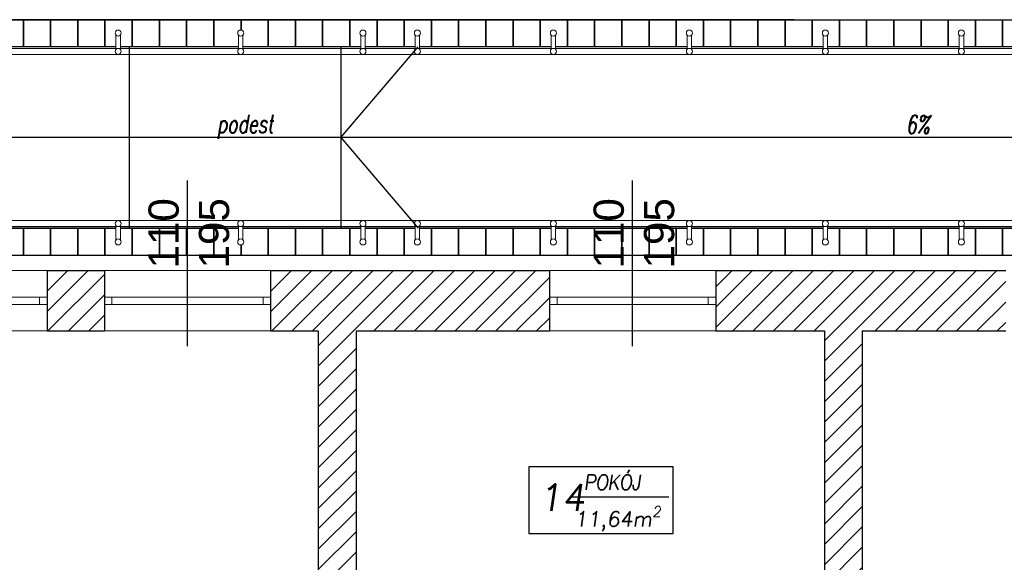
# Model space of a CAD drawing. Header units: millimetres. Extents: x -486876 to 553054, y -140324 to 834178.
# Tile 131 of 155: x 15543 to 22058, y 75180 to 78773. Entities that reach past the tile are written whole.
import ezdxf
from ezdxf.enums import TextEntityAlignment as Align

# ---------------------------------------------------------------- set-up
doc = ezdxf.new("R2010")
doc.units = ezdxf.units.MM
doc.linetypes.add('DASH2', pattern=[0.75, 0.5, -0.25])
for name, color, linetype, lineweight in [('_XREF', 252, 'DASH2', 13), ('XREF$0$0-ARKUSZ-OPIS', 8, 'Continuous', 18), ('XREF$0$AR-EL-PORĘCZE', 8, 'Continuous', 18), ('XREF$0$okna', 8, 'Continuous', 20), ('XREF$0$ściana nośna', 8, 'Continuous', 30)]:
    doc.layers.add(name, color=color, linetype=linetype, lineweight=lineweight)
for name, color, linetype in [('XREF$0$DRZWI', 8, 'Continuous'), ('XREF$0$OPIS', 8, 'Continuous'), ('XREF$0$WIDOK', 8, 'Continuous'), ('XREF$0$WYPEŁNIENIA', 8, 'Continuous')]:
    doc.layers.add(name, color=color, linetype=linetype)
doc.styles.add('XREF$0$APLUS', font='arial.ttf', dxfattribs={"width": 0.6})
doc.styles.add('XREF$0$Simplex 0.7 Italic', font='simplex.shx', dxfattribs={"width": 0.7, "oblique": 10})
doc.styles.add('XREF$0$Standard', font='arial.ttf')
pattern_1 = [(45, (-52999.899, 13162.694), (-6.7351921, 6.7351921), [])]

# ---------------------------------------------------------------- blocks, each defined once
blk = doc.blocks.new('XREF')
at = {"layer": 'XREF$0$WYPEŁNIENIA'}
h = blk.add_hatch(dxfattribs=at)
h.set_pattern_fill('ANSI31', color=256, scale=3)
h.set_pattern_definition(pattern_1)
h.paths.add_polyline_path([(4126.56, 10461.95), (4096.56, 10461.95), (4096.56, 10361.95), (4126.56, 10361.95)])
h.paths.add_polyline_path([(4126.56, 10611.78), (4163.74, 10611.78), (4163.74, 10651.78), (4010.02, 10651.78), (4010.02, 10611.78), (4096.56, 10611.78), (4096.56, 10449.13), (3796.56, 10449.13), (3796.56, 10437.13), (4096.56, 10437.13), (4096.56, 10461.95), (4126.56, 10461.95)])
h.paths.add_polyline_path([(4411.55, 10651.78), (4273.74, 10651.78), (4273.74, 10611.78), (4276.69, 10611.78), (4276.69, 10592.01), (4276.71, 10592), (4277.17, 10591.92), (4277.72, 10591.89), (4277.72, 10570.63), (4277.72, 10549.37), (4276.69, 10517.32), (4301.69, 10517.32), (4301.69, 10611.78), (4411.55, 10611.78)])
h.paths.add_polyline_path([(4482.24, 10651.78), (4411.55, 10651.78), (4411.55, 10611.78), (4482.24, 10611.78)])
h.paths.add_polyline_path([(4630.16, 10651.78), (4592.24, 10651.78), (4592.24, 10611.78), (4630.16, 10611.78)])
h.paths.add_polyline_path([(4924.68, 10651.78), (4740.16, 10651.78), (4740.16, 10611.78), (4771.69, 10611.78), (4771.69, 10309.78), (4796.69, 10309.78), (4796.69, 10381.78), (4796.69, 10391.78), (4796.69, 10611.78), (4924.68, 10611.78)])
h.paths.add_polyline_path([(3796.56, 9779.12), (3771.56, 9779.12), (3771.56, 9622.15), (3796.56, 9622.15)])
h.paths.add_polyline_path([(3796.56, 10506.94), (3784.56, 10506.94), (3766.56, 10506.94), (3766.56, 10276.78), (3796.56, 10276.78)])
h.paths.add_polyline_path([(4796.69, 10309.78), (4771.69, 10309.78), (4771.69, 10229.78), (4796.69, 10229.78)])
h.paths.add_polyline_path([(4796.69, 10229.78), (4771.69, 10229.78), (4771.69, 10186.78), (4762.89, 10186.78), (4762.89, 10161.78), (4771.69, 10161.78), (4771.69, 10096.78), (4783.69, 10096.78), (4796.69, 10096.78), (4796.69, 10121.78)])
h.paths.add_polyline_path([(4662.89, 10187.07), (4577.87, 10186.78), (4411.55, 10186.78), (4411.55, 10161.78), (4446.69, 10161.78), (4577.87, 10161.78), (4662.89, 10162.07)])
h = blk.add_hatch(dxfattribs=at)
h.set_pattern_fill('ANSI31', color=256, scale=3)
h.set_pattern_definition(pattern_1)
h.paths.add_polyline_path([(5376.11, 10651.78), (5336.75, 10651.78), (5336.75, 10611.78), (5376.11, 10611.78)])
h.paths.add_polyline_path([(5806.69, 10651.78), (5486.11, 10651.78), (5486.11, 10611.78), (5541.69, 10611.78), (5541.69, 10491.78), (5566.69, 10491.78), (5566.69, 10611.78), (5766.69, 10611.78), (5766.69, 10481.78), (5766.69, 10471.78), (5766.69, 10346.78), (5739.69, 10346.78), (5739.69, 10336.78), (5766.69, 10336.78), (5766.69, 10322.47), (5806.69, 10322.47)])
h.paths.add_polyline_path([(5566.69, 10391.78), (5556.69, 10391.78), (5541.69, 10391.78), (5541.69, 10295.78), (5566.69, 10295.78), (5566.69, 10336.78), (5739.69, 10336.78), (5739.69, 10346.78), (5566.69, 10346.78)])
h.paths.add_polyline_path([(5566.69, 10295.78), (5541.69, 10295.78), (5541.69, 10195.78), (5566.69, 10195.78)])
h.paths.add_polyline_path([(5558.62, 10157.37), (5572.62, 10157.37), (5572.62, 10143.37), (5558.62, 10143.37)], flags=16)
edge = h.paths.add_edge_path(flags=16)
edge.add_arc((5565.62, 10150.37), 7, 0, 360)
h.paths.add_polyline_path([(5806.69, 10212.47), (5766.69, 10212.47), (5766.69, 10121.78), (5688.72, 10121.78), (5688.72, 10096.78), (5766.69, 10096.78), (5766.69, 10027.67), (5806.69, 10027.67), (5806.69, 10029.35)])
h.paths.add_polyline_path([(5806.69, 9917.67), (5766.69, 9917.67), (5766.69, 9911.78), (5683.24, 9911.78), (5683.24, 9881.78), (5766.69, 9881.78), (5766.69, 9779.12), (5806.69, 9779.12)])
h.paths.add_polyline_path([(5157.25, 9881.78), (5142.25, 9881.78), (5141.56, 9712.78), (5141.56, 9656.78), (5141.56, 9631.78), (5156.56, 9631.78), (5156.56, 9712.78)])
h.paths.add_polyline_path([(5256.56, 9656.78), (5156.56, 9656.78), (5156.56, 9631.78), (5256.56, 9631.78)])
h.paths.add_polyline_path([(5451.56, 9666.86), (5426.56, 9666.86), (5426.56, 9656.78), (5256.56, 9656.78), (5256.56, 9631.78), (5426.56, 9631.78), (5451.56, 9631.78)])
h.paths.add_polyline_path([(5806.69, 9779.12), (5766.69, 9779.12), (5766.69, 9756.28), (5806.69, 9756.28)])
h.paths.add_polyline_path([(5806.69, 9563.42), (5766.69, 9563.42), (5766.69, 9361.43), (5605.18, 9361.43), (5605.18, 9321.43), (5766.69, 9321.43), (5766.69, 9268.64), (5806.69, 9268.64)])
h.paths.add_polyline_path([(5806.69, 9646.28), (5766.69, 9646.28), (5766.69, 9563.42), (5806.69, 9563.42)])
h.paths.add_polyline_path([(5495.18, 9361.43), (5463.86, 9361.43), (5451.56, 9361.43), (5451.56, 9481.78), (5426.56, 9481.78), (5426.56, 9361.43), (5366.74, 9361.43), (5366.74, 9321.43), (5495.18, 9321.43)])
h.paths.add_polyline_path([(5256.74, 9361.43), (4971.58, 9361.43), (4971.58, 9321.43), (5256.74, 9321.43)])
h.paths.add_polyline_path([(4861.58, 9361.43), (4816.56, 9361.43), (4816.56, 9450.58), (4776.56, 9450.58), (4776.56, 9361.43), (4714.92, 9361.43), (4714.92, 9321.43), (4861.58, 9321.43)])
h.paths.add_polyline_path([(4604.92, 9361.43), (4411.55, 9361.43), (4411.55, 9321.43), (4604.92, 9321.43)])
h.paths.add_polyline_path([(4411.55, 9361.43), (4406.56, 9361.43), (4406.56, 9411.43), (4366.56, 9411.43), (4366.56, 9361.43), (4171.56, 9361.43), (4171.56, 9321.43), (4411.55, 9321.43)])
h.paths.add_polyline_path([(4816.56, 9631.78), (5021.56, 9631.78), (5021.56, 9656.78), (4816.56, 9656.78), (4816.56, 9766.19), (4776.56, 9766.19), (4776.56, 9563.42), (4816.56, 9563.42)])
h.paths.add_polyline_path([(4816.56, 9563.42), (4776.56, 9563.42), (4776.56, 9510.58), (4816.56, 9510.58)])
h.paths.add_polyline_path([(5806.69, 9158.64), (5766.69, 9158.64), (5766.69, 9112.7), (5806.69, 9112.7)])
h.paths.add_polyline_path([(4783.69, 9911.78), (4771.69, 9911.78)])
h.paths.add_polyline_path([(4886.69, 10121.78), (4796.69, 10121.78), (4796.69, 10096.78), (4886.69, 10096.78)])
h.paths.add_polyline_path([(5434.52, 10096.78), (5434.52, 10121.78), (5409.69, 10121.78), (5409.81, 10096.78)])
h.paths.add_polyline_path([(5535.02, 10121.78), (5535.02, 10108.85), (5535.02, 10108.85), (5535.02, 10096.78), (5588.72, 10096.78), (5588.72, 10121.78), (5575.42, 10121.78), (5575.42, 10162.36), (5566.69, 10162.36), (5566.69, 10195.78), (5541.69, 10195.78), (5541.69, 10121.78)])
h = blk.add_hatch(dxfattribs=at)
h.set_pattern_fill('ANSI31', color=256, scale=3)
h.set_pattern_definition([(45, (428.967, 8619.944), (-6.735192, 6.735192), [])])
h.paths.add_polyline_path([(5131.69, 10611.78), (5226.75, 10611.78), (5226.75, 10651.78), (5034.68, 10651.78), (5034.68, 10611.78), (5106.69, 10611.78), (5106.69, 10492.03), (5131.69, 10480.17)])
h.paths.add_polyline_path([(5131.69, 10480.17), (5106.69, 10492.03), (5106.69, 10431.78), (4986.69, 10431.78), (4986.69, 10329.91), (4986.69, 10317.78), (4996.69, 10317.78), (4996.69, 10329.91), (4996.69, 10421.78), (5106.69, 10421.78), (5106.69, 10121.78), (4996.69, 10121.78), (4996.69, 10217.78), (4986.69, 10217.78), (4986.69, 10096.78), (5106.69, 10096.78), (5106.69, 10080.78), (5131.69, 10080.78), (5131.69, 10096.78), (5309.81, 10096.78), (5309.81, 10121.78), (5167.64, 10121.78), (5167.64, 10167.09), (5131.69, 10167.09)])
h.paths.add_polyline_path([(5138.63, 10159.36), (5152.63, 10159.36), (5152.63, 10145.36), (5138.63, 10145.36)], flags=16)
h.paths.add_polyline_path([(5138.63, 10138.66), (5152.63, 10138.66), (5152.63, 10124.66), (5138.63, 10124.66)], flags=16)
h.paths.add_polyline_path([(5342.2, 9911.78), (5131.69, 9911.78), (5131.69, 9927.78), (5106.69, 9927.78), (5106.69, 9911.78), (4754.5, 9911.78), (4743.77, 9881.78), (4776.56, 9881.78), (4776.56, 9866.19), (4786.56, 9866.19), (4816.56, 9866.19), (4816.56, 9881.78), (5141.56, 9881.78), (5156.56, 9881.78), (5336.01, 9881.78)])
h.paths.add_polyline_path([(5139.23, 9902.34), (5153.23, 9902.34), (5153.23, 9888.34), (5139.23, 9888.34)], flags=16)
h.paths.add_polyline_path([(5583.24, 9911.78), (5342.2, 9911.78), (5336.01, 9881.78), (5426.56, 9881.78), (5426.56, 9766.86), (5451.56, 9766.86), (5451.56, 9821.78), (5566.69, 9821.78), (5566.69, 9881.78), (5583.24, 9881.78)])
h.paths.add_polyline_path([(5504.63, 9871.77), (5518.63, 9871.77), (5518.63, 9857.77), (5504.63, 9857.77)], flags=16)
h.paths.add_polyline_path([(5518.63, 9864.77, -1), (5504.63, 9864.77, -1)], flags=16)
at = {"layer": 'XREF$0$AR-EL-PORĘCZE', "lineweight": -2}
for p, q in [((4637.76, 10798.24), (4637.76, 10807.73)), ((4640.76, 10798.24), (4640.76, 10807.73)), ((4718.86, 10798.24), (4718.86, 10807.73)), ((4721.86, 10798.24), (4721.86, 10807.73)), ((4799.76, 10798.24), (4799.76, 10807.73)), ((4802.76, 10798.24), (4802.76, 10807.73)), ((4835.76, 10798.24), (4835.76, 10807.73)), ((4838.76, 10798.24), (4838.76, 10807.73)), ((4925.76, 10798.24), (4925.76, 10807.73)), ((4928.76, 10798.24), (4928.76, 10807.73)), ((5015.76, 10798.24), (5015.76, 10807.73)), ((5018.76, 10798.24), (5018.76, 10807.73)), ((5105.76, 10798.24), (5105.76, 10807.73)), ((5108.76, 10798.24), (5108.76, 10807.73)), ((5195.76, 10798.24), (5195.76, 10807.73)), ((5198.76, 10798.24), (5198.76, 10807.73)), ((5573.26, 10798.91), (3944.33, 10798.91)), ((5573.26, 10794.91), (3941.33, 10794.91)), ((5573.26, 10684.91), (3917.54, 10684.91)), ((5569.26, 10680.91), (3921.54, 10680.91)), ((4637.76, 10681.59), (4637.76, 10672.1)), ((4640.76, 10681.59), (4640.76, 10672.1)), ((4718.86, 10681.59), (4718.86, 10672.1)), ((4721.86, 10681.59), (4721.86, 10672.1)), ((4799.76, 10681.59), (4799.76, 10672.1)), ((4802.76, 10681.59), (4802.76, 10672.1)), ((4835.76, 10681.59), (4835.76, 10672.1)), ((4838.76, 10681.59), (4838.76, 10672.1)), ((4925.76, 10681.59), (4925.76, 10672.1)), ((4928.76, 10681.59), (4928.76, 10672.1)), ((5015.76, 10681.59), (5015.76, 10672.1)), ((5018.76, 10681.59), (5018.76, 10672.1)), ((5105.76, 10681.59), (5105.76, 10672.1)), ((5108.76, 10681.59), (5108.76, 10672.1)), ((5195.76, 10681.59), (5195.76, 10672.1)), ((5198.76, 10681.59), (5198.76, 10672.1))]:
    blk.add_line(p, q, dxfattribs=at)
for centre in [(4639.26, 10809.05), (4720.36, 10809.05), (4801.26, 10809.05), (4837.26, 10809.05), (4927.26, 10809.05), (5017.26, 10809.05), (5107.26, 10809.05), (5197.26, 10809.05), (4639.26, 10796.91), (4720.36, 10796.91), (4801.26, 10796.91), (4837.26, 10796.91), (4927.26, 10796.91), (5017.26, 10796.91), (5107.26, 10796.91), (5197.26, 10796.91), (4639.26, 10682.91), (4720.36, 10682.91), (4801.26, 10682.91), (4837.26, 10682.91), (4927.26, 10682.91), (5017.26, 10682.91), (5107.26, 10682.91), (5197.26, 10682.91), (4639.26, 10670.78), (4720.36, 10670.78), (4801.26, 10670.78), (4837.26, 10670.78), (4927.26, 10670.78), (5017.26, 10670.78), (5107.26, 10670.78), (5197.26, 10670.78)]:
    blk.add_circle(centre, 2, dxfattribs=at)
at = {"layer": 'XREF$0$okna'}
for p, q in [((4592.24, 10651.78), (4482.24, 10651.78)), ((4740.16, 10651.78), (4630.16, 10651.78)), ((5034.68, 10651.78), (4924.68, 10651.78)), ((4487.24, 10634.28), (4587.24, 10634.28)), ((4635.16, 10634.28), (4735.16, 10634.28)), ((4929.68, 10634.28), (5029.68, 10634.28)), ((4487.24, 10629.28), (4587.24, 10629.28)), ((4635.16, 10629.28), (4735.16, 10629.28)), ((4929.68, 10629.28), (5029.68, 10629.28)), ((4592.24, 10611.78), (4482.24, 10611.78)), ((4740.16, 10611.78), (4630.16, 10611.78)), ((5034.68, 10611.78), (4924.68, 10611.78))]:
    blk.add_line(p, q, dxfattribs=at)
for points in [[(4592.24, 10629.28), (4587.24, 10629.28), (4587.24, 10634.28), (4592.24, 10634.28)], [(4635.16, 10629.28), (4630.16, 10629.28), (4630.16, 10634.28), (4635.16, 10634.28)], [(4740.16, 10629.28), (4735.16, 10629.28), (4735.16, 10634.28), (4740.16, 10634.28)], [(4929.68, 10629.28), (4924.68, 10629.28), (4924.68, 10634.28), (4929.68, 10634.28)], [(5034.68, 10629.28), (5029.68, 10629.28), (5029.68, 10634.28), (5034.68, 10634.28)]]:
    blk.add_lwpolyline(points, close=True, dxfattribs=at)
at = {"layer": 'XREF$0$OPIS'}
for p, q in [((4685.16, 10601.63), (4685.16, 10711.52)), ((4979.68, 10601.63), (4979.68, 10711.52)), ((4938.59, 10501.99), (5003.57, 10501.99))]:
    blk.add_line(p, q, dxfattribs=at)
blk.add_lwpolyline([(5006.55, 10521.91), (4911.03, 10521.91), (4911.03, 10477.75), (5006.55, 10477.75)], close=True, dxfattribs=at)
at = {"layer": 'XREF$0$WIDOK'}
for p, q in [((5086.56, 10817.92), (3946.56, 10817.92)), ((4637.76, 10799.92), (4550.76, 10799.92)), ((4718.86, 10799.92), (4640.76, 10799.92)), ((4646.56, 10799.92), (4646.56, 10679.78)), ((4799.76, 10799.92), (4721.86, 10799.92)), ((4786.56, 10799.92), (4786.56, 10679.78)), ((4835.76, 10799.92), (4802.76, 10799.92)), ((4925.76, 10799.92), (4838.76, 10799.92)), ((5015.76, 10799.92), (4928.76, 10799.92)), ((5105.76, 10799.92), (5018.76, 10799.92)), ((5195.76, 10799.92), (5108.76, 10799.92)), ((5285.76, 10799.92), (5198.76, 10799.92)), ((4637.76, 10679.78), (4550.76, 10679.78)), ((4718.86, 10679.78), (4640.76, 10679.78)), ((4799.76, 10679.78), (4721.86, 10679.78)), ((4835.76, 10679.78), (4802.76, 10679.78)), ((4925.76, 10679.78), (4838.76, 10679.78)), ((5015.76, 10679.78), (4928.76, 10679.78)), ((5105.76, 10679.78), (5018.76, 10679.78)), ((5195.76, 10679.78), (5108.76, 10679.78)), ((5285.76, 10679.78), (5198.76, 10679.78))]:
    blk.add_line(p, q, dxfattribs=at)
at = {"layer": 'XREF$0$WIDOK', "color": 8}
for p, q in [((4786.56, 10739.85), (4837.77, 10799.92)), ((5543.26, 10739.85), (3946.56, 10739.85)), ((4786.56, 10739.85), (4837.77, 10679.79))]:
    blk.add_line(p, q, dxfattribs=at)
at = {"layer": 'XREF$0$WIDOK'}
for points in [[(4576.56, 10799.92), (4558.56, 10799.92), (4558.56, 10817.92), (4576.56, 10817.92)], [(4594.56, 10799.92), (4576.56, 10799.92), (4576.56, 10817.92), (4594.56, 10817.92)], [(4612.56, 10799.92), (4594.56, 10799.92), (4594.56, 10817.92), (4612.56, 10817.92)], [(4630.56, 10799.92), (4612.56, 10799.92), (4612.56, 10817.92), (4630.56, 10817.92)], [(4666.56, 10799.92), (4648.56, 10799.92), (4648.56, 10817.92), (4666.56, 10817.92)], [(4684.56, 10799.92), (4666.56, 10799.92), (4666.56, 10817.92), (4684.56, 10817.92)], [(4702.56, 10799.92), (4684.56, 10799.92), (4684.56, 10817.92), (4702.56, 10817.92)], [(4756.56, 10799.92), (4738.56, 10799.92), (4738.56, 10817.92), (4756.56, 10817.92)], [(4774.56, 10799.92), (4756.56, 10799.92), (4756.56, 10817.92), (4774.56, 10817.92)], [(4792.56, 10799.92), (4774.56, 10799.92), (4774.56, 10817.92), (4792.56, 10817.92)], [(4828.56, 10799.92), (4810.56, 10799.92), (4810.56, 10817.92), (4828.56, 10817.92)], [(4864.56, 10799.92), (4846.56, 10799.92), (4846.56, 10817.92), (4864.56, 10817.92)], [(4882.56, 10799.92), (4864.56, 10799.92), (4864.56, 10817.92), (4882.56, 10817.92)], [(4900.56, 10799.92), (4882.56, 10799.92), (4882.56, 10817.92), (4900.56, 10817.92)], [(4918.56, 10799.92), (4900.56, 10799.92), (4900.56, 10817.92), (4918.56, 10817.92)], [(4954.56, 10799.92), (4936.56, 10799.92), (4936.56, 10817.92), (4954.56, 10817.92)], [(4972.56, 10799.92), (4954.56, 10799.92), (4954.56, 10817.92), (4972.56, 10817.92)], [(4990.56, 10799.92), (4972.56, 10799.92), (4972.56, 10817.92), (4990.56, 10817.92)], [(5008.56, 10799.92), (4990.56, 10799.92), (4990.56, 10817.92), (5008.56, 10817.92)], [(5044.56, 10799.92), (5026.56, 10799.92), (5026.56, 10817.92), (5044.56, 10817.92)], [(5062.56, 10799.92), (5044.56, 10799.92), (5044.56, 10817.92), (5062.56, 10817.92)], [(5080.56, 10799.92), (5062.56, 10799.92), (5062.56, 10817.92), (5080.56, 10817.92)], [(5098.56, 10799.92), (5080.56, 10799.92), (5080.56, 10817.92), (5098.56, 10817.92)], [(5134.56, 10799.92), (5116.56, 10799.92), (5116.56, 10817.92), (5134.56, 10817.92)], [(5152.56, 10799.92), (5134.56, 10799.92), (5134.56, 10817.92), (5152.56, 10817.92)], [(5170.56, 10799.92), (5152.56, 10799.92), (5152.56, 10817.92), (5170.56, 10817.92)], [(5188.56, 10799.92), (5170.56, 10799.92), (5170.56, 10817.92), (5188.56, 10817.92)], [(5224.56, 10799.92), (5206.56, 10799.92), (5206.56, 10817.92), (5224.56, 10817.92)], [(5242.56, 10799.92), (5224.56, 10799.92), (5224.56, 10817.92), (5242.56, 10817.92)], [(4576.56, 10661.78), (4558.56, 10661.78), (4558.56, 10679.78), (4576.56, 10679.78)], [(4594.56, 10661.78), (4576.56, 10661.78), (4576.56, 10679.78), (4594.56, 10679.78)], [(4612.56, 10661.78), (4594.56, 10661.78), (4594.56, 10679.78), (4612.56, 10679.78)], [(4630.56, 10661.78), (4612.56, 10661.78), (4612.56, 10679.78), (4630.56, 10679.78)], [(4666.56, 10661.78), (4648.56, 10661.78), (4648.56, 10679.78), (4666.56, 10679.78)], [(4684.56, 10661.78), (4666.56, 10661.78), (4666.56, 10679.78), (4684.56, 10679.78)], [(4702.56, 10661.78), (4684.56, 10661.78), (4684.56, 10679.78), (4702.56, 10679.78)], [(4756.56, 10661.78), (4738.56, 10661.78), (4738.56, 10679.78), (4756.56, 10679.78)], [(4774.56, 10661.78), (4756.56, 10661.78), (4756.56, 10679.78), (4774.56, 10679.78)], [(4792.56, 10661.78), (4774.56, 10661.78), (4774.56, 10679.78), (4792.56, 10679.78)], [(4828.56, 10661.78), (4810.56, 10661.78), (4810.56, 10679.78), (4828.56, 10679.78)], [(4864.56, 10661.78), (4846.56, 10661.78), (4846.56, 10679.78), (4864.56, 10679.78)], [(4882.56, 10661.78), (4864.56, 10661.78), (4864.56, 10679.78), (4882.56, 10679.78)], [(4900.56, 10661.78), (4882.56, 10661.78), (4882.56, 10679.78), (4900.56, 10679.78)], [(4918.56, 10661.78), (4900.56, 10661.78), (4900.56, 10679.78), (4918.56, 10679.78)], [(4954.56, 10661.78), (4936.56, 10661.78), (4936.56, 10679.78), (4954.56, 10679.78)], [(4972.56, 10661.78), (4954.56, 10661.78), (4954.56, 10679.78), (4972.56, 10679.78)], [(4990.56, 10661.78), (4972.56, 10661.78), (4972.56, 10679.78), (4990.56, 10679.78)], [(5008.56, 10661.78), (4990.56, 10661.78), (4990.56, 10679.78), (5008.56, 10679.78)], [(5044.56, 10661.78), (5026.56, 10661.78), (5026.56, 10679.78), (5044.56, 10679.78)], [(5062.56, 10661.78), (5044.56, 10661.78), (5044.56, 10679.78), (5062.56, 10679.78)], [(5080.56, 10661.78), (5062.56, 10661.78), (5062.56, 10679.78), (5080.56, 10679.78)], [(5098.56, 10661.78), (5080.56, 10661.78), (5080.56, 10679.78), (5098.56, 10679.78)], [(5134.56, 10661.78), (5116.56, 10661.78), (5116.56, 10679.78), (5134.56, 10679.78)], [(5152.56, 10661.78), (5134.56, 10661.78), (5134.56, 10679.78), (5152.56, 10679.78)], [(5170.56, 10661.78), (5152.56, 10661.78), (5152.56, 10679.78), (5170.56, 10679.78)], [(5188.56, 10661.78), (5170.56, 10661.78), (5170.56, 10679.78), (5188.56, 10679.78)], [(5224.56, 10661.78), (5206.56, 10661.78), (5206.56, 10679.78), (5224.56, 10679.78)], [(5242.56, 10661.78), (5224.56, 10661.78), (5224.56, 10679.78), (5242.56, 10679.78)]]:
    blk.add_lwpolyline(points, close=True, dxfattribs=at)
for points in [[(4637.76, 10799.92), (4630.56, 10799.92), (4630.56, 10817.92), (4648.56, 10817.92), (4648.56, 10799.92), (4640.76, 10799.92)], [(4718.86, 10799.92), (4702.56, 10799.92), (4702.56, 10817.92), (4720.56, 10817.92), (4720.56, 10811.04)], [(4720.56, 10811.04), (4720.56, 10817.92), (4738.56, 10817.92), (4738.56, 10799.92), (4721.86, 10799.92)], [(4799.76, 10799.92), (4792.56, 10799.92), (4792.56, 10817.92), (4810.56, 10817.92), (4810.56, 10799.92), (4802.76, 10799.92)], [(4835.76, 10799.92), (4828.56, 10799.92), (4828.56, 10817.92), (4846.56, 10817.92), (4846.56, 10799.92), (4838.76, 10799.92)], [(4925.76, 10799.92), (4918.56, 10799.92), (4918.56, 10817.92), (4936.56, 10817.92), (4936.56, 10799.92), (4928.76, 10799.92)], [(5015.76, 10799.92), (5008.56, 10799.92), (5008.56, 10817.92), (5026.56, 10817.92), (5026.56, 10799.92), (5018.76, 10799.92)], [(5105.76, 10799.92), (5098.56, 10799.92), (5098.56, 10817.92), (5116.56, 10817.92), (5116.56, 10799.92), (5108.76, 10799.92)], [(5195.76, 10799.92), (5188.56, 10799.92), (5188.56, 10817.92), (5206.56, 10817.92), (5206.56, 10799.92), (5198.76, 10799.92)], [(4640.76, 10679.78), (4648.56, 10679.78), (4648.56, 10661.78), (4630.56, 10661.78), (4630.56, 10679.78), (4637.76, 10679.78)], [(4720.56, 10668.78), (4720.56, 10661.78), (4702.56, 10661.78), (4702.56, 10679.78), (4718.86, 10679.78)], [(4721.86, 10679.78), (4738.56, 10679.78), (4738.56, 10661.78), (4720.56, 10661.78), (4720.56, 10668.78)], [(4802.76, 10679.78), (4810.56, 10679.78), (4810.56, 10661.78), (4792.56, 10661.78), (4792.56, 10679.78), (4799.76, 10679.78)], [(4838.76, 10679.78), (4846.56, 10679.78), (4846.56, 10661.78), (4828.56, 10661.78), (4828.56, 10679.78), (4835.76, 10679.78)], [(4928.76, 10679.78), (4936.56, 10679.78), (4936.56, 10661.78), (4918.56, 10661.78), (4918.56, 10679.78), (4925.76, 10679.78)], [(5018.76, 10679.78), (5026.56, 10679.78), (5026.56, 10661.78), (5008.56, 10661.78), (5008.56, 10679.78), (5015.76, 10679.78)], [(5108.76, 10679.78), (5116.56, 10679.78), (5116.56, 10661.78), (5098.56, 10661.78), (5098.56, 10679.78), (5105.76, 10679.78)], [(5198.76, 10679.78), (5206.56, 10679.78), (5206.56, 10661.78), (5188.56, 10661.78), (5188.56, 10679.78), (5195.76, 10679.78)]]:
    blk.add_lwpolyline(points, dxfattribs=at)
at = {"layer": 'XREF$0$ściana nośna'}
for p, q in [((4592.24, 10651.78), (4630.16, 10651.78)), ((4592.24, 10651.78), (4592.24, 10611.78)), ((4630.16, 10651.78), (4630.16, 10611.78)), ((4740.16, 10651.78), (4924.68, 10651.78)), ((4740.16, 10651.78), (4740.16, 10611.78)), ((4924.68, 10651.78), (4924.68, 10611.78)), ((5034.68, 10651.78), (5226.75, 10651.78)), ((5034.68, 10651.78), (5034.68, 10611.78)), ((4592.24, 10611.78), (4630.16, 10611.78)), ((4740.16, 10611.78), (4771.69, 10611.78)), ((4771.69, 10611.78), (4771.69, 10309.78)), ((4796.69, 10611.78), (4924.68, 10611.78)), ((4796.69, 10611.78), (4796.69, 10391.78)), ((5034.68, 10611.78), (5106.69, 10611.78)), ((5106.69, 10611.78), (5106.69, 10431.78)), ((5131.69, 10611.78), (5226.75, 10611.78)), ((5131.69, 10611.78), (5131.69, 10167.09))]:
    blk.add_line(p, q, dxfattribs=at)
at = {"style": 'XREF$0$APLUS'}
blk.add_attdef('165', text='', height=12.94, rotation=90, dxfattribs=at).set_placement((5850.28, 4086.91), align=Align.TOP_CENTER)
blk.add_attdef('70', text='', height=12.94, rotation=90, dxfattribs=at).set_placement((5846.74, 4087.03), align=Align.BOTTOM_CENTER)
at = {"layer": 'XREF$0$0-ARKUSZ-OPIS', "style": 'XREF$0$Simplex 0.7 Italic', "oblique": 10, "width": 0.7}
for s, p in [('podest', (4704.62, 10742.95)), ('6%%%', (5160.49, 10742.52))]:
    blk.add_text(s, height=12, dxfattribs=at).set_placement(p)
at = {"layer": 'XREF$0$DRZWI', "style": 'XREF$0$APLUS'}
for tag, height, p in [('90', 10.59, (3968.05, 17970.78)), ('90', 10.59, (4273.69, 17907.63)), ('90', 10.59, (4647.11, 17907.63)), ('90', 10.59, (4995.74, 17907.63)), ('90', 10.59, (5345.01, 17907.63)), ('90', 8.24, (3625.86, 17450.53)), ('90', 8.24, (4282.58, 17436.64)), ('90', 8.24, (4577.82, 17436.64)), ('90', 8.24, (5003.12, 17436.64)), ('90', 8.24, (5300.95, 17436.64)), ('90', 8.24, (5625.63, 17350.96)), ('110', 12.94, (3772.73, 10725.01)), ('100', 12.94, (3763.85, 10003.38)), ('90', 10.59, (3383.41, 9921.97)), ('83', 10.59, (4118.73, 4184.03))]:
    blk.add_attdef(tag, text='', height=height, dxfattribs=at).set_placement(p, align=Align.BOTTOM_CENTER)
for tag, height, p in [('200', 10.59, (3967.95, 17967.89)), ('200', 10.59, (4273.59, 17904.74)), ('200', 10.59, (4647.01, 17904.74)), ('200', 10.59, (4995.64, 17904.74)), ('200', 10.59, (5344.91, 17904.74)), ('200', 8.24, (3625.86, 17448.28)), ('200', 8.24, (4282.58, 17434.39)), ('200', 8.24, (4577.82, 17434.39)), ('200', 8.24, (5003.12, 17434.39)), ('200', 8.24, (5300.95, 17434.39)), ('200', 8.24, (5625.63, 17348.71)), ('210', 12.94, (3772.6, 10721.48)), ('200', 12.94, (3763.85, 9999.84)), ('200', 10.59, (3383.31, 9919.08)), ('178', 10.59, (4118.62, 4181.14))]:
    blk.add_attdef(tag, text='', height=height, dxfattribs=at).set_placement(p, align=Align.TOP_CENTER)
for tag, height, p in [('96', 10.59, (4202.03, 17787.41)), ('100', 10.59, (5719.75, 17787.41)), ('100', 12.94, (4040.53, 17776.32)), ('100', 12.94, (4599.33, 17776.96)), ('100', 12.94, (4947.96, 17776.96)), ('100', 12.94, (5297.45, 17776.96)), ('100', 12.94, (3575.63, 17557.16)), ('100', 12.94, (3932.34, 17557.16)), ('100', 12.94, (4215.59, 17557.16)), ('100', 12.94, (4630.17, 17557.16)), ('100', 12.94, (4954.89, 17557.16)), ('100', 12.94, (5353.3, 17557.16)), ('100', 12.94, (5612.36, 17557.16)), ('90', 11.76, (4712.89, 10187.26)), ('90', 11.76, (4933.75, 10129.07)), ('90', 11.76, (5359.81, 10117.21)), ('120', 13.53, (3472.06, 9987.9)), ('90', 11.76, (4206.17, 4035.84))]:
    blk.add_attdef(tag, text='', height=height, rotation=90, dxfattribs=at).set_placement(p, align=Align.BOTTOM_CENTER)
for tag, height, p in [('205', 10.59, (4204.92, 17787.31)), ('210', 10.59, (5722.65, 17787.31)), ('210', 12.94, (4044.07, 17776.19)), ('210', 12.94, (4602.86, 17776.83)), ('210', 12.94, (4951.5, 17776.83)), ('210', 12.94, (5300.98, 17776.83)), ('210', 12.94, (3579.16, 17557.04)), ('210', 12.94, (3935.88, 17557.04)), ('210', 12.94, (4219.13, 17557.04)), ('210', 12.94, (4633.7, 17557.04)), ('210', 12.94, (4958.43, 17557.04)), ('210', 12.94, (5356.84, 17557.04)), ('210', 12.94, (5615.9, 17557.04)), ('200', 11.76, (4716.1, 10187.15)), ('200', 11.76, (4936.97, 10128.95)), ('200', 11.76, (5363.02, 10117.1)), ('210', 13.53, (3475.75, 9987.9)), ('170', 11.76, (4209.38, 4035.73))]:
    blk.add_attdef(tag, text='', height=height, rotation=90, dxfattribs=at).set_placement(p, align=Align.TOP_CENTER)
at = {"layer": 'XREF$0$OPIS', "char_height": 20, "attachment_point": 1, "rotation": 90, "style": 'XREF$0$Standard'}
for insert in [(4659.34, 10659.1), (4953.86, 10659.1)]:
    blk.add_mtext_dynamic_manual_height_columns('\\pxqc;110\\P195', width=34.6776, gutter_width=12.5, heights=[0], dxfattribs=dict(at, insert=insert))
at = {"layer": 'XREF$0$OPIS', "attachment_point": 1, "style": 'XREF$0$Standard'}
for s, insert, char_height in [('\\A1;{\\Fromans|c238;\\Q8;\\W0.9;\\T0.95;POKÓJ}', (4947.37, 10516.62), 10), ('\\A1;{\\Fromans|c238;\\Q8;14}', (4917.35, 10510.37), 18), ('\\A1;{\\Fromans|c238;\\Q8;11,64m\\H0.7x;\\S2^ ;}', (4941.18, 10495.68), 10)]:
    blk.add_mtext_dynamic_manual_height_columns(s, width=79.0239, gutter_width=1, heights=[0], dxfattribs=dict(at, insert=insert, char_height=char_height))

msp = doc.modelspace()

# ---------------------------------------------------------------- block references
at = {"layer": '_XREF', "xscale": 10, "yscale": 10, "zscale": 10}
msp.add_blockref('XREF', (-30198.46986, -29406.42919), dxfattribs=at)

doc.saveas('drawing.dxf')
